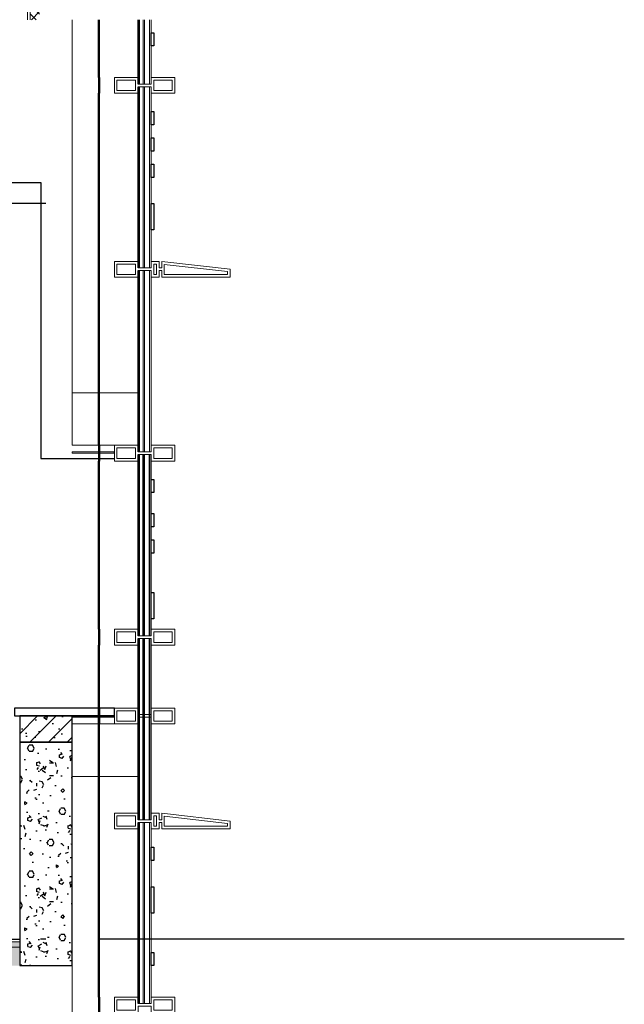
# Model space of a CAD drawing. Extents: x 1147314 to 1218578, y -272074 to -241968.
# Tile 38 of 47: x 1199696 to 1201996, y -249415 to -245668. Entities that reach past the tile are written whole.
import ezdxf

# ---------------------------------------------------------------- set-up
doc = ezdxf.new("R2010")
doc.units = 0
doc.header["$LTSCALE"] = 1000
doc.header["$MEASUREMENT"] = 0
doc.linetypes.add('230303生产综合楼-平面图_t8$0$DOTE', pattern=[2.42, 2, -0.2, 0.02, -0.2])
for name, color, linetype in [('A-DOOR-FIRE', 4, 'Continuous'), ('A-SECT-SURF', 6, 'Continuous'), ('A-看线', 115, 'Continuous'), ('DOTE', 1, 'Continuous'), ('LY_MC_section A', 140, 'Continuous'), ('PUB_HATCH', 8, 'Continuous'), ('SURFACE', 6, 'Continuous'), ('WALL', 255, 'Continuous'), ('墙身保温', 21, 'Continuous'), ('墙身抹灰', 6, 'Continuous')]:
    doc.layers.add(name, color=color, linetype=linetype)
for name, color, linetype, lineweight in [('A-WALL-INSL', 241, 'Continuous', 0), ('WALL-CURT-GLAZ', 120, 'Continuous', 0), ('WALL-CURT-METL', 211, 'Continuous', 0), ('墙身分层线', 253, 'Continuous', 18)]:
    doc.layers.add(name, color=color, linetype=linetype, lineweight=lineweight)

# ---------------------------------------------------------------- blocks, each defined once
blk = doc.blocks.new('A$C4bd1b2b3')
at = {"layer": 'PUB_HATCH'}
h = blk.add_hatch(dxfattribs=at)
h.set_pattern_fill('加气混凝土', color=256, scale=10, style=0)
h.set_pattern_definition([(0, (-1154482.38, 220605.9), (60, 120), [0, -120]), (0, (-1154552.58, 220589.7), (60, 120), [0, -120]), (0, (-1154513.58, 220588.5), (60, 120), [0, -120]), (0, (-1154470.98, 220623.9), (60, 120), [0, -120]), (0, (-1154520.78, 220582.5), (60, 120), [0, -120]), (0, (-1154458.98, 220699.5), (60, 120), [0, -120]), (0, (-1154495.58, 220689.9), (60, 120), [0, -120]), (0, (-1154476.38, 220674.9), (60, 120), [0, -120]), (0, (-1154574.18, 220672.5), (60, 120), [0, -120]), (0, (-1154515.38, 220667.1), (60, 120), [0, -120]), (0, (-1154538.18, 220636.5), (60, 120), [0, -120]), (0, (-1154536.98, 220591.5), (60, 120), [0, -120]), (0, (-1154491.98, 220586.7), (60, 120), [0, -120]), (0, (-1154458.98, 220639.5), (60, 120), [0, -120]), (0, (-1154571.18, 220620.9), (60, 120), [0, -120]), (0, (-1154560.98, 220641.3), (60, 120), [0, -120]), (0, (-1154514.18, 220632.9), (60, 120), [0, -120]), (0, (-1154530.98, 220615.5), (60, 120), [0, -120]), (0, (-1154540.58, 220655.1), (60, 120), [0, -120]), (0, (-1154525.58, 220700.1), (60, 120), [0, -120]), (0, (-1154566.38, 220595.7), (60, 120), [0, -120]), (0, (-1154500.38, 220675.5), (60, 120), [0, -120]), (0, (-1154556.18, 220677.3), (60, 120), [0, -120]), (0, (-1154565.78, 220692.9), (60, 120), [0, -120]), (130.601294, (-1154466.35, 220661.932), (-299.999996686, 360.000001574), [5.268311, -2207.4222]), (18.4349488, (-1154474.922, 220664.218), (299.9999989, 119.9999991), [5.421048, -753.52558]), (90, (-1154474.92, 220659.075), (60, 120), [5.142857, -234.85713]), (161.565051, (-1154469.779, 220657.36), (-300.0000015, 119.99999105), [5.421048, -753.52558]), (53.1301023, (-1154469.779, 220657.36), (60.0000001, 119.99999994), [5.714286, -594.2857]), (135, (-1154465.207, 220596.218), (-60.0000073, 119.9999919), [4.848732, -334.56252]), (45, (-1154472.064, 220596.218), (59.9999996, 119.9999995), [4.848732, -334.56252]), (135, (-1154468.636, 220592.79), (-60.0000073, 119.9999919), [4.848732, -334.56252]), (45, (-1154468.636, 220592.79), (59.9999996, 119.9999995), [4.848732, -334.56252]), (116.565051, (-1154522.92, 220676.79), (-1e-05, 239.999993), [6.388765, -127.7753]), (180, (-1154525.78, 220682.5), (-60, 120), [6.857143, -113.14285]), (63.434949, (-1154535.49, 220676.79), (5e-07, 239.999999), [6.388765, -127.7753]), (116.565051, (-1154532.64, 220671.07), (-1e-05, 239.999993), [6.388765, -127.7753]), (0, (-1154532.64, 220671.07), (60, 120), [6.857143, -113.14285]), (63.434949, (-1154525.78, 220671.07), (5e-07, 239.999999), [6.388765, -127.7753]), (107.102728, (-1154477.7787, 220636.218), (-179.999993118, 600.000000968), [7.772269, -3256.5805]), (143.972626, (-1154480.064, 220643.646), (-1139.99998555, 839.99999905), [7.772269, -1624.404]), (180, (-1154486.35, 220648.22), (-60, 120), [7.428571, -112.57142]), (36.0273733, (-1154500.064, 220643.646), (1139.999991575, 839.999990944), [7.772269, -1624.404]), (71.5650511, (-1154502.35, 220636.79), (180.00000092, 599.99999897), [7.228063, -751.71856]), (107.102728, (-1154500.0644, 220629.3607), (-179.999993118, 600.000000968), [7.772269, -3256.5805]), (143.972626, (-1154493.779, 220624.789), (-1139.99998555, 839.99999905), [7.772269, -1624.404]), (0, (-1154493.78, 220624.79), (60, 120), [7.428571, -112.57142]), (36.0273733, (-1154486.35, 220624.789), (1139.999991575, 839.999990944), [7.772269, -1624.404]), (71.5650511, (-1154480.064, 220629.36), (180.00000092, 599.99999897), [7.228063, -751.71856]), (150.255118, (-1154476.636, 220692.218), (-180.00000043, 119.99999851), [4.607004, -962.86392]), (90, (-1154480.636, 220689.93), (60, 120), [4.571429, -235.42855]), (29.7448813, (-1154480.636, 220689.932), (180.0000001, 119.99999944), [4.607004, -962.86392]), (116.565051, (-1154504.64, 220607.07), (-1e-05, 239.999993), [6.388765, -127.7753]), (168.690067, (-1154507.493, 220612.789), (-540.0000004, 119.99999699), [5.827451, -1217.9371]), (41.1859251, (-1154517.7787, 220609.932), (1499.999990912, 1319.999988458), [6.074369, -2545.1604]), (90, (-1154517.78, 220604.22), (60, 120), [5.714286, -234.2857]), (138.814074, (-1154513.207, 220600.218), (-1499.999973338, 1320.000008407), [6.074369, -2545.1604]), (16.6992442, (-1154513.207, 220600.218), (1979.999985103, 599.999993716), [5.96589, -2499.7075]), (60.9453959, (-1154507.493, 220601.932), (59.99999984, 119.999998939), [5.883217, -2465.0679]), (109.983106, (-1154554.9216, 220657.3607), (-300.00000113, 839.999997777), [6.6884, -2802.4395]), (155.556045, (-1154557.2073, 220663.6464), (-780.000002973, 359.99999252), [6.904597, -2893.0263]), (24.4439547, (-1154569.7787, 220663.6464), (780.00000039, 359.999998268), [6.904597, -2893.0263]), (70.0168934, (-1154572.0644, 220657.3607), (300.000000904, 839.999997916), [6.6884, -2802.4395]), (109.983106, (-1154569.7787, 220651.075), (-300.00000113, 839.999997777), [6.6884, -2802.4395]), (160.016893, (-1154563.493, 220648.789), (-300.00000018, 119.99999453), [6.6884, -1397.8755]), (19.9831065, (-1154563.493, 220648.789), (299.99999835, 119.99999981), [6.6884, -1397.8755]), (70.0168934, (-1154557.2073, 220651.075), (300.000000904, 839.999997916), [6.6884, -2802.4395]), (122.005383, (-1154510.35, 220646.504), (-60.00000805, 119.99999387), [5.390846, -1126.6868]), (18.4349488, (-1154518.35, 220649.36), (299.9999989, 119.9999991), [5.421048, -753.52558]), (90, (-1154518.35, 220644.22), (60, 120), [5.142857, -234.85713]), (161.565051, (-1154513.207, 220642.504), (-300.0000015, 119.99999105), [5.421048, -753.52558]), (54.4623222, (-1154513.207, 220642.5036), (419.99999939, 599.9999991), [4.915614, -2059.6423]), (116.565051, (-1154545.21, 220617.36), (-1e-05, 239.999993), [6.388765, -127.7753]), (180, (-1154548.06, 220623.07), (-60, 120), [6.285714, -113.71428]), (59.0362434, (-1154557.779, 220617.361), (60.000000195, 119.99999942), [6.663946, -1392.7644]), (120.963756, (-1154554.35, 220611.646), (-60.0000082, 119.99999449), [6.663946, -1392.7644]), (0, (-1154554.35, 220611.65), (60, 120), [6.285714, -113.71428]), (63.434949, (-1154548.06, 220611.65), (5e-07, 239.999999), [6.388765, -127.7753])])
h.paths.add_polyline_path([(-2950, 70), (-2950, 0), (0, 0), (0, 70)])
at = {"layer": '墙身分层线'}
h = blk.add_hatch(dxfattribs=at)
h.set_pattern_fill('混凝土', color=256, scale=10)
h.set_pattern_definition([(50, (-1154517.78, 220642.504), (71.7260183, -6.2752135), [7.5, -82.5]), (355, (-1154517.78, 220642.5), (-13.8751334, 75.2192134), [6, -66]), (100.4514, (-1154511.8, 220641.98), (57.850938, 68.9439542), [6.374019, -70.114211]), (46.1842, (-1154517.78, 220662.5), (106.724105, -16.5519014), [11.25, -123.75]), (96.6356, (-1154508.89, 220661.12), (93.466271, 97.411787), [9.561029, -105.1713]), (351.1842, (-1154517.78, 220662.5), (93.466195, 97.41186), [9, -99]), (21, (-1154507.78, 220657.504), (59.6907052, -40.261889), [7.5, -82.5]), (326, (-1154507.78, 220657.5), (24.331533, 72.5150045), [6, -66]), (71.4514, (-1154502.804, 220654.15), (84.022263, 32.2530497), [6.374019, -70.114211]), (37.5, (-1154517.779, 220642.504), (1.21598553, 33.2893854), [0, -65.2, 0, -67, 0, -66.25]), (7.5, (-1154517.78, 220642.504), (26.3069537, 39.4411712), [0, -38.2, 0, -63.7, 0, -25.25]), (327.5, (-1154540.08, 220642.504), (53.3822436, -2.2554872), [0, -25, 0, -78, 0, -103.5]), (317.5, (-1154550.08, 220642.504), (58.318617, 10.0104982), [0, -32.5, 0, -51.8, 0, -73.5])])
h.paths.add_polyline_path([(-2950, 90), (-2950, 70), (0, 70), (0, 90)])
at = {"layer": 'A-SECT-SURF'}
blk.add_line((-2950, 100), (0, 100), dxfattribs=at)
blk.add_lwpolyline([(-2950, 100), (0, 100)], dxfattribs=at)
at = {"layer": '墙身分层线'}
for p, q in [((0, 90), (-2950, 90)), ((0, 70), (-2950, 70))]:
    blk.add_line(p, q, dxfattribs=at)
blk = doc.blocks.new('A$C42b86bd6')
at = {"layer": 'A-看线'}
for points in [[(286, 0), (286, -60)], [(290, 0), (290, -60)]]:
    blk.add_lwpolyline(points, dxfattribs=at)
at = {"layer": 'WALL-CURT-METL'}
for points in [[(230, -60), (230, 0), (140, 0), (140, -25), (90, -25), (90, 0), (0, 0), (0, -60), (90, -60), (90, -35), (140, -35), (140, -60)], [(80, -25), (80, -10), (10, -10), (10, -50), (80, -50)], [(220, -50), (220, -10), (150, -10), (150, -35), (150, -50)]]:
    blk.add_lwpolyline(points, close=True, dxfattribs=at)
blk = doc.blocks.new('A$C827e71c0')
at = {"layer": 'A-DOOR-FIRE'}
blk.add_blockref('A$C42b86bd6', (-90, 0), dxfattribs=at)
blk = doc.blocks.new('A$C38d1714a')
at = {"layer": 'A-WALL-INSL'}
blk.add_lwpolyline([(0, 0), (250, 0), (250, -200), (0, -200)], close=True, dxfattribs=at)
blk = doc.blocks.new('A$C37e4a2ef')
at = {"layer": 'A-看线'}
for points in [[(196, -60), (196, 0)], [(200, -60), (200, 0)]]:
    blk.add_lwpolyline(points, dxfattribs=at)
at = {"layer": 'WALL-CURT-METL'}
for points in [[(140, -60), (50, -60), (50, -35), (0, -35), (0, -60), (-30, -60), (-30, -35), (-40, -35), (-40, -60), (-300, -60), (-300, -30), (-40, 0), (-40, -25), (-30, -25), (-30, 0), (0, 0), (0, -25), (50, -25), (50, 0), (140, 0)], [(-50, -50), (-50, -11.2), (-290, -38.9), (-290, -50)], [(-20, -10), (-10, -10), (-10, -50), (-20, -50)], [(130, -25), (130, -10), (60, -10), (60, -50), (130, -50)]]:
    blk.add_lwpolyline(points, close=True, dxfattribs=at)
blk = doc.blocks.new('A$Cb5ae1680')
at = {"layer": 'A-看线'}
for points in [[(44, 0), (44, 690)], [(50, 0), (50, 690)], [(196, 25), (196, 665)], [(200, 25), (200, 665)]]:
    blk.add_lwpolyline(points, dxfattribs=at)
at = {"layer": 'LY_MC_section A'}
for points in [[(0, 0), (0, 690)], [(6, 0), (6, 690)], [(25, 0), (25, 690)], [(31, 0), (31, 690)]]:
    blk.add_lwpolyline(points, dxfattribs=at)
blk = doc.blocks.new('A$C071d96ed')
at = {"layer": 'A-看线'}
for points in [[(44, -690), (44, 0)], [(50, -690), (50, 0)], [(196, -665), (196, -25)], [(200, -665), (200, -25)]]:
    blk.add_lwpolyline(points, dxfattribs=at)
at = {"layer": 'WALL-CURT-GLAZ'}
for p, q in [((0, -690), (0, 0)), ((6, -690), (6, 0)), ((25, -690), (25, 0)), ((31, -690), (31, 0))]:
    blk.add_line(p, q, dxfattribs=at)

msp = doc.modelspace()

# ---------------------------------------------------------------- hatches: boundary and pattern name
at = {"layer": 'PUB_HATCH'}
h = msp.add_hatch(dxfattribs=at)
h.set_pattern_fill('钢筋混凝土', color=256, scale=20, style=0)
h.set_pattern_definition([(45, (-1051558.64, 121250.54), (-35.3553391, 35.3553391), []), (50, (-1051558.64, 121250.54), (143.4520365, -12.550427), [15, -165]), (355, (-1051558.64, 121250.54), (-27.750267, 150.438427), [12, -132]), (100.4514, (-1051546.69, 121249.49), (115.701876, 137.887908), [12.748038, -140.228422]), (46.1842, (-1051558.64, 121290.54), (213.44821, -33.103803), [22.5, -247.5]), (96.6356, (-1051540.85, 121287.78), (186.932541, 194.823574), [19.122058, -210.3426]), (351.1842, (-1051558.64, 121290.54), (186.93239, 194.82372), [18, -198]), (21, (-1051538.64, 121280.54), (119.3814104, -80.523778), [15, -165]), (326, (-1051538.64, 121280.54), (48.663066, 145.030009), [12, -132]), (71.4514, (-1051528.69, 121273.83), (168.044526, 64.506099), [12.748038, -140.228422]), (37.5, (-1051558.64, 121250.54), (2.4319711, 66.5787708), [0, -130.4, 0, -134, 0, -132.5]), (7.5, (-1051558.64, 121250.54), (52.6139075, 78.8823424), [0, -76.4, 0, -127.4, 0, -50.5]), (327.5, (-1051603.24, 121250.54), (106.7644872, -4.5109743), [0, -50, 0, -156, 0, -207]), (317.5, (-1051623.24, 121250.54), (116.637234, 20.0209965), [0, -65, 0, -103.6, 0, -147])])
h.paths.add_polyline_path([(1199896.2, -248317.7), (1199696.2, -248317.7), (1199696.2, -248417.7), (1199896.2, -248417.7)])
h = msp.add_hatch(dxfattribs=at)
h.set_pattern_fill('加气混凝土', color=256, scale=20, style=0)
h.set_pattern_definition([(0, (-1051487.84, 120777.34), (120, 240), [0, -240]), (0, (-1051628.24, 120744.94), (120, 240), [0, -240]), (0, (-1051550.24, 120742.54), (120, 240), [0, -240]), (0, (-1051465.04, 120813.34), (120, 240), [0, -240]), (0, (-1051564.64, 120730.54), (120, 240), [0, -240]), (0, (-1051441.04, 120964.54), (120, 240), [0, -240]), (0, (-1051514.24, 120945.34), (120, 240), [0, -240]), (0, (-1051475.84, 120915.34), (120, 240), [0, -240]), (0, (-1051671.44, 120910.54), (120, 240), [0, -240]), (0, (-1051553.84, 120899.74), (120, 240), [0, -240]), (0, (-1051599.44, 120838.54), (120, 240), [0, -240]), (0, (-1051597.04, 120748.54), (120, 240), [0, -240]), (0, (-1051507.04, 120738.94), (120, 240), [0, -240]), (0, (-1051441.04, 120844.54), (120, 240), [0, -240]), (0, (-1051665.44, 120807.34), (120, 240), [0, -240]), (0, (-1051645.04, 120848.14), (120, 240), [0, -240]), (0, (-1051551.44, 120831.34), (120, 240), [0, -240]), (0, (-1051585.04, 120796.54), (120, 240), [0, -240]), (0, (-1051604.24, 120875.74), (120, 240), [0, -240]), (0, (-1051574.24, 120965.74), (120, 240), [0, -240]), (0, (-1051655.84, 120756.94), (120, 240), [0, -240]), (0, (-1051523.84, 120916.54), (120, 240), [0, -240]), (0, (-1051635.44, 120920.14), (120, 240), [0, -240]), (0, (-1051654.64, 120951.34), (120, 240), [0, -240]), (130.601294, (-1051455.782, 120889.394), (-599.99999337, 720.00000315), [10.536622, -4414.8444]), (18.4349488, (-1051472.925, 120893.965), (599.9999978, 239.9999982), [10.842096, -1507.05116]), (90, (-1051472.92, 120883.68), (120, 240), [10.285714, -469.71426]), (161.565051, (-1051462.64, 120880.25), (-600.000003, 239.9999821), [10.842096, -1507.05116]), (53.1301023, (-1051462.64, 120880.25), (120.0000002, 239.9999999), [11.428572, -1188.5714]), (135, (-1051453.5, 120757.966), (-120.0000145, 239.9999838), [9.697464, -669.12504]), (45, (-1051467.21, 120757.966), (119.9999992, 239.999999), [9.697464, -669.12504]), (135, (-1051460.35, 120751.11), (-120.0000145, 239.9999838), [9.697464, -669.12504]), (45, (-1051460.35, 120751.11), (119.9999992, 239.999999), [9.697464, -669.12504]), (116.565051, (-1051568.92, 120919.1), (-2e-05, 479.999987), [12.77753, -255.5506]), (180, (-1051574.64, 120930.54), (-120, 240), [13.714286, -226.2857]), (63.434949, (-1051594.07, 120919.1), (1e-06, 479.999998), [12.77753, -255.5506]), (116.565051, (-1051588.35, 120907.68), (-2e-05, 479.999987), [12.77753, -255.5506]), (0, (-1051588.35, 120907.68), (120, 240), [13.714286, -226.2857]), (63.434949, (-1051574.64, 120907.68), (1e-06, 479.999998), [12.77753, -255.5506]), (107.102728, (-1051478.639, 120837.9655), (-359.999986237, 1200.000001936), [15.544538, -6513.161]), (143.972626, (-1051483.21, 120852.823), (-2279.9999711, 1679.9999981), [15.544538, -3248.808]), (180, (-1051495.78, 120861.97), (-120, 240), [14.857142, -225.14284]), (36.0273733, (-1051523.21, 120852.823), (2279.99998315, 1679.99998189), [15.544538, -3248.808]), (71.5650511, (-1051527.782, 120839.11), (360.00000185, 1199.99999793), [14.456126, -1503.43712]), (107.102728, (-1051523.211, 120824.251), (-359.999986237, 1200.000001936), [15.544538, -6513.161]), (143.972626, (-1051510.64, 120815.108), (-2279.9999711, 1679.9999981), [15.544538, -3248.808]), (0, (-1051510.64, 120815.1), (120, 240), [14.857142, -225.14284]), (36.0273733, (-1051495.782, 120815.108), (2279.99998315, 1679.99998189), [15.544538, -3248.808]), (71.5650511, (-1051483.21, 120824.25), (360.00000185, 1199.99999793), [14.456126, -1503.43712]), (150.255118, (-1051476.353, 120949.965), (-360.00000085, 239.99999703), [9.214008, -1925.72784]), (90, (-1051484.35, 120945.4), (120, 240), [9.142858, -470.8571]), (29.7448813, (-1051484.353, 120945.394), (360.0000002, 239.99999888), [9.214008, -1925.72784]), (116.565051, (-1051532.35, 120779.68), (-2e-05, 479.999987), [12.77753, -255.5506]), (168.690067, (-1051538.068, 120791.108), (-1080.0000008, 239.99999398), [11.654902, -2435.8742]), (41.1859251, (-1051558.639, 120785.394), (2999.999981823, 2639.999976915), [12.148738, -5090.3208]), (90, (-1051558.64, 120773.97), (120, 240), [11.428572, -468.5714]), (138.814074, (-1051549.496, 120765.966), (-2999.999946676, 2640.000016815), [12.148738, -5090.3208]), (16.6992442, (-1051549.496, 120765.966), (3959.999970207, 1199.99998743), [11.93178, -4999.415]), (60.9453959, (-1051538.068, 120769.394), (119.99999968, 239.99999788), [11.766434, -4930.1358]), (109.983106, (-1051632.925, 120880.251), (-600.00000226, 1679.999995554), [13.3768, -5604.879]), (155.556045, (-1051637.496, 120892.823), (-1560.000005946, 719.99998504), [13.809194, -5786.0526]), (24.4439547, (-1051662.639, 120892.823), (1560.00000078, 719.999996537), [13.809194, -5786.0526]), (70.0168934, (-1051667.211, 120880.251), (600.00000181, 1679.99999583), [13.3768, -5604.879]), (109.983106, (-1051662.639, 120867.68), (-600.00000226, 1679.999995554), [13.3768, -5604.879]), (160.016893, (-1051650.068, 120863.108), (-600.00000035, 239.99998907), [13.3768, -2795.751]), (19.9831065, (-1051650.068, 120863.108), (599.9999967, 239.99999962), [13.3768, -2795.751]), (70.0168934, (-1051637.496, 120867.68), (600.00000181, 1679.99999583), [13.3768, -5604.879]), (122.005383, (-1051543.782, 120858.537), (-120.0000161, 239.99998775), [10.781693, -2253.3736]), (18.4349488, (-1051559.782, 120864.25), (599.9999978, 239.9999982), [10.842096, -1507.05116]), (90, (-1051559.78, 120853.97), (120, 240), [10.285714, -469.71426]), (161.565051, (-1051549.496, 120850.537), (-600.000003, 239.9999821), [10.842096, -1507.05116]), (54.4623222, (-1051549.496, 120850.537), (839.99999878, 1199.9999982), [9.831228, -4119.2846]), (116.565051, (-1051613.5, 120800.25), (-2e-05, 479.999987), [12.77753, -255.5506]), (180, (-1051619.2, 120811.68), (-120, 240), [12.571428, -227.42856]), (59.0362434, (-1051638.64, 120800.251), (120.00000039, 239.99999884), [13.32789, -2785.5288]), (120.963756, (-1051631.782, 120788.823), (-120.0000164, 239.99998898), [13.32789, -2785.5288]), (0, (-1051631.78, 120788.82), (120, 240), [12.571428, -227.42856]), (63.434949, (-1051619.2, 120788.82), (1e-06, 479.999998), [12.77753, -255.5506])])
h.paths.add_polyline_path([(1199896.2, -248417.7), (1199696.2, -248417.7), (1199696.2, -249267.7), (1199896.2, -249267.7)])
at = {"layer": '墙身保温'}
h = msp.add_hatch(dxfattribs=at)
h.set_pattern_fill('ANSI37', color=256, scale=15, style=0)
h.set_pattern_definition([(45, (-1143406.825, 221140.738), (-16.83798023, 16.83798023), []), (135, (-1143406.825, 221140.738), (-16.83798023, -16.83798023), [])])
h.paths.add_polyline_path([(1199736.2, -244977.7), (1199771.2, -244977.7), (1199771.2, -245667.7), (1199736.2, -245667.7)])

# ---------------------------------------------------------------- linework, layer by layer
at = {"layer": 'A-WALL-INSL'}
for points in [[(1199996.2, -245667.7), (1199996.2, -247087.7), (1199896.2, -247087.7), (1199896.2, -245667.7)], [(1199896.2, -249167.7), (1199896.2, -248547.7), (1199996.2, -248547.7), (1199996.2, -249167.7)], [(1199996.2, -249167.7), (1199996.2, -250587.7), (1199896.2, -250587.7), (1199896.2, -249167.7)]]:
    msp.add_lwpolyline(points, dxfattribs=at)
at = {"layer": 'A-看线'}
msp.add_line((1199796.2, -246367.7), (1197246.2, -246367.7), dxfattribs=at)
for points in [[(1199996.2, -245887.7), (1199996.2, -245667.7)], [(1199996.2, -245887.7), (1199996.2, -245667.7)], [(1200000.2, -245887.7), (1200000.2, -245667.7)], [(1200000.2, -245887.7), (1200000.2, -245667.7)], [(1200146.2, -245912.7), (1200146.2, -245667.7)], [(1200146.2, -245912.7), (1200146.2, -245667.7)], [(1200152.2, -245912.7), (1200152.2, -245667.7)], [(1200152.2, -245912.7), (1200152.2, -245667.7)], [(1200146.2, -248312.7), (1200146.2, -248022.7)], [(1200152.2, -248312.7), (1200152.2, -248022.7)], [(1199996.2, -248287.7), (1199996.2, -248047.7)], [(1200000.2, -248287.7), (1200000.2, -248047.7)], [(1200146.2, -248712.7), (1200146.2, -248322.7)], [(1200152.2, -248712.7), (1200152.2, -248322.7)], [(1199996.2, -248687.7), (1199996.2, -248347.7)], [(1200000.2, -248687.7), (1200000.2, -248347.7)], [(1199996.2, -249167.7), (1199996.2, -248747.7)], [(1200000.2, -249167.7), (1200000.2, -248747.7)], [(1200146.2, -249167.7), (1200146.2, -248722.7)], [(1200152.2, -249167.7), (1200152.2, -248722.7)], [(1199996.2, -249387.7), (1199996.2, -249167.7)], [(1200000.2, -249387.7), (1200000.2, -249167.7)], [(1200146.2, -249412.7), (1200146.2, -249167.7)], [(1200152.2, -249412.7), (1200152.2, -249167.7)]]:
    msp.add_lwpolyline(points, dxfattribs=at)
at = {"layer": 'DOTE', "linetype": '230303生产综合楼-平面图_t8$0$DOTE'}
msp.add_lwpolyline([(1201995.8, -249167.7), (1195673.5, -249167.7)], dxfattribs=at)
msp.add_lwpolyline([(1201995.8, -249167.7), (1195673.5, -249167.7)], dxfattribs=at)
at = {"layer": 'LY_MC_section A', "color": 41}
for points in [[(1200196.2, -245717.7), (1200206.2, -245717.7), (1200206.2, -245767.7), (1200196.2, -245767.7)], [(1200196.2, -245717.7), (1200206.2, -245717.7), (1200206.2, -245767.7), (1200196.2, -245767.7)], [(1200196.2, -246017.7), (1200206.2, -246017.7), (1200206.2, -246067.7), (1200196.2, -246067.7)], [(1200196.2, -246017.7), (1200206.2, -246017.7), (1200206.2, -246067.7), (1200196.2, -246067.7)], [(1200196.2, -246117.7), (1200206.2, -246117.7), (1200206.2, -246167.7), (1200196.2, -246167.7)], [(1200196.2, -246217.7), (1200206.2, -246217.7), (1200206.2, -246267.7), (1200196.2, -246267.7)], [(1200196.2, -246367.7), (1200206.2, -246367.7), (1200206.2, -246467.7), (1200196.2, -246467.7)], [(1200196.2, -247417.7), (1200206.2, -247417.7), (1200206.2, -247467.7), (1200196.2, -247467.7)], [(1200196.2, -247547.7), (1200206.2, -247547.7), (1200206.2, -247597.7), (1200196.2, -247597.7)], [(1200196.2, -247647.7), (1200206.2, -247647.7), (1200206.2, -247697.7), (1200196.2, -247697.7)], [(1200196.2, -247847.7), (1200206.2, -247847.7), (1200206.2, -247947.7), (1200196.2, -247947.7)], [(1200196.2, -248817.7), (1200206.2, -248817.7), (1200206.2, -248867.7), (1200196.2, -248867.7)], [(1200196.2, -248967.7), (1200206.2, -248967.7), (1200206.2, -249067.7), (1200196.2, -249067.7)], [(1200196.2, -249217.7), (1200206.2, -249217.7), (1200206.2, -249267.7), (1200196.2, -249267.7)]]:
    msp.add_lwpolyline(points, close=True, dxfattribs=at)
at = {"layer": 'LY_MC_section A'}
for points in [[(1200165.2, -248312.7), (1200165.2, -248022.7)], [(1200171.2, -248312.7), (1200171.2, -248022.7)], [(1200190.2, -248312.7), (1200190.2, -248022.7)], [(1200196.2, -248312.7), (1200196.2, -248022.7)]]:
    msp.add_lwpolyline(points, dxfattribs=at)
at = {"layer": 'WALL'}
for points in [[(1199896.2, -248317.7), (1199696.2, -248317.7), (1199696.2, -248417.7), (1199896.2, -248417.7)], [(1199896.2, -248417.7), (1199696.2, -248417.7), (1199696.2, -249267.7), (1199896.2, -249267.7)]]:
    msp.add_lwpolyline(points, close=True, dxfattribs=at)
at = {"layer": 'WALL-CURT-GLAZ'}
for p, q in [((1200165.2, -245912.7), (1200165.2, -245667.7)), ((1200165.2, -245912.7), (1200165.2, -245667.7)), ((1200171.2, -245912.7), (1200171.2, -245667.7)), ((1200171.2, -245912.7), (1200171.2, -245667.7)), ((1200190.2, -245912.7), (1200190.2, -245667.7)), ((1200190.2, -245912.7), (1200190.2, -245667.7)), ((1200196.2, -245912.7), (1200196.2, -245667.7)), ((1200196.2, -245912.7), (1200196.2, -245667.7)), ((1200165.2, -248712.7), (1200165.2, -248322.7)), ((1200171.2, -248712.7), (1200171.2, -248322.7)), ((1200190.2, -248712.7), (1200190.2, -248322.7)), ((1200196.2, -248712.7), (1200196.2, -248322.7)), ((1200165.2, -249167.7), (1200165.2, -248722.7)), ((1200171.2, -249167.7), (1200171.2, -248722.7)), ((1200190.2, -249167.7), (1200190.2, -248722.7)), ((1200196.2, -249167.7), (1200196.2, -248722.7)), ((1200165.2, -249412.7), (1200165.2, -249167.7)), ((1200171.2, -249412.7), (1200171.2, -249167.7)), ((1200190.2, -249412.7), (1200190.2, -249167.7)), ((1200196.2, -249412.7), (1200196.2, -249167.7))]:
    msp.add_line(p, q, dxfattribs=at)
for points in [[(1199896.2, -247312.7), (1200056.1, -247312.7), (1200056.1, -247317.7), (1199896.2, -247317.7)], [(1199896.2, -248317.7), (1200056.1, -248317.7), (1200056.1, -248322.7), (1199896.2, -248322.7)]]:
    msp.add_lwpolyline(points, close=True, dxfattribs=at)
at = {"layer": '墙身分层线'}
for p, q in [((1199726.2, -245667.7), (1199726.2, -244977.7)), ((1199736.2, -245667.7), (1199736.2, -244977.7))]:
    msp.add_line(p, q, dxfattribs=at)
at = {"layer": '墙身抹灰'}
for points in [[(1196766.2, -249067.7), (1196766.2, -246387.7), (1197166.2, -246387.7), (1197166.2, -245817.7), (1199626.2, -245817.7), (1199626.2, -246287.7), (1199776.2, -246287.7), (1199776.2, -247337.7), (1200056.2, -247337.7)], [(1200056.2, -248317.7), (1199696.2, -248317.7), (1199696.2, -249051.2)]]:
    msp.add_lwpolyline(points, dxfattribs=at)
msp.add_lwpolyline([(1200056.2, -248287.7), (1199676.2, -248287.7), (1199676.2, -248317.7), (1200056.2, -248317.7)], close=True, dxfattribs=at)

# ---------------------------------------------------------------- block references
at = {"layer": 'A-DOOR-FIRE', "xscale": -1}
for name, p in [('A$C827e71c0', (1200196.2, -245887.7)), ('A$C827e71c0', (1200196.2, -245887.7)), ('A$C37e4a2ef', (1200196.2, -246587.7)), ('A$C42b86bd6', (1200286.2, -247287.7)), ('A$C37e4a2ef', (1200196.2, -248687.7)), ('A$C37e4a2ef', (1200196.2, -248687.7)), ('A$C827e71c0', (1200196.2, -249387.7))]:
    msp.add_blockref(name, p, dxfattribs=at)
at = {"layer": 'LY_MC_section A', "xscale": -1}
for p in [(1200286.2, -247987.7), (1200286.2, -248287.7)]:
    msp.add_blockref('A$C42b86bd6', p, dxfattribs=at)
at = {"layer": 'SURFACE', "xscale": -1}
for name, p in [('A$C071d96ed', (1200196.2, -245922.7)), ('A$C071d96ed', (1200196.2, -246622.7)), ('A$C38d1714a', (1200146.2, -247087.7)), ('A$Cb5ae1680', (1200196.2, -248012.7)), ('A$Cb5ae1680', (1200196.2, -248712.7)), ('A$C38d1714a', (1200146.2, -248347.7))]:
    msp.add_blockref(name, p, dxfattribs=at)
at = {"layer": '墙身分层线'}
msp.add_blockref('A$C4bd1b2b3', (1199696.2, -249267.7), dxfattribs=at)

doc.saveas('drawing.dxf')
